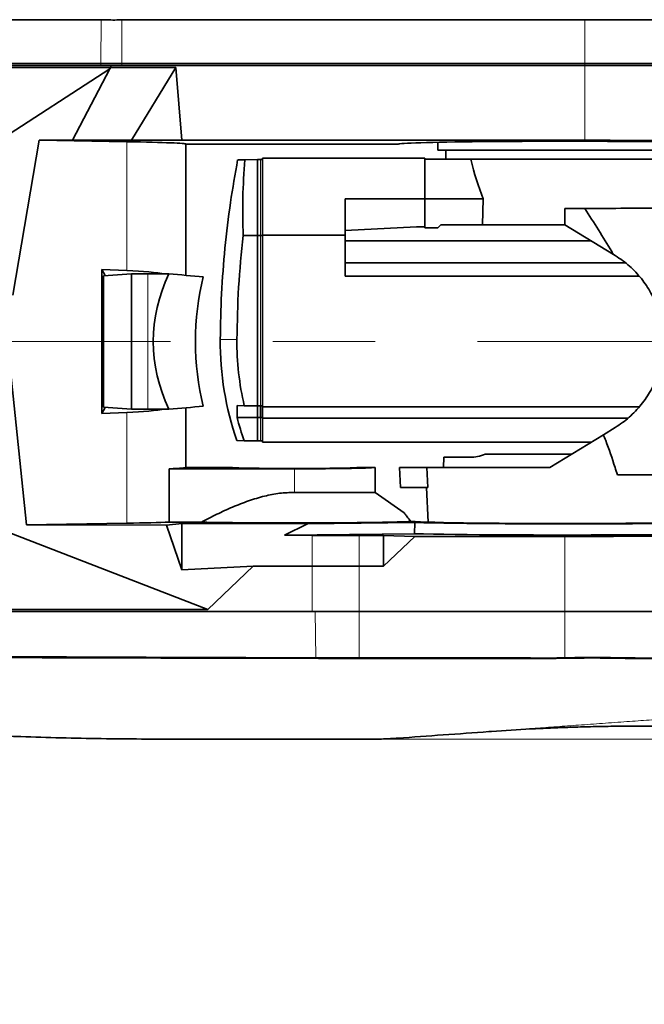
# Model space of a CAD drawing. Header units: millimetres. Extents: x 0 to 12118, y 0 to 8400.
# Tile 74 of 127: x 7997 to 8307, y 1418 to 1907. Entities that reach past the tile are written whole.
import ezdxf

# ---------------------------------------------------------------- set-up
doc = ezdxf.new("R2010")
doc.units = ezdxf.units.MM
doc.header["$LTSCALE"] = 20
doc.linetypes.add('CENTERX2', pattern=[20.32, 12.7, -2.54, 2.54, -2.54])
doc.styles.add('SLDTEXTSTYLE0', font='TXT', dxfattribs={"width": 0.605})
doc.dimstyles.new('SLDDIMSTYLE1', dxfattribs={"dimtxt": 70, "dimasz": 70, "dimexe": 0, "dimexo": 0.0625, "dimgap": 17.5, "dimtad": 1, "dimdec": 1, "dimrnd": 1e-09, "dimzin": 12, "dimdsep": 46, "dimtxsty": 'SLDTEXTSTYLE0', "dimsah": 1, "dimcen": 0.09, "dimadec": 0, "dimazin": 3, "dimtfac": 1, "dimtmove": 0, "dimatfit": 0, "dimfxl": 1, "dimfrac": 2, "dimtolj": 1, "dimtzin": 12, "dimarcsym": 0})
doc.dimstyles.new('SLDDIMSTYLE2', dxfattribs={"dimtxt": 70, "dimasz": 70, "dimexe": 0, "dimexo": 0.0625, "dimgap": 17.5, "dimtad": 1, "dimdec": 1, "dimrnd": 1e-09, "dimzin": 12, "dimdsep": 46, "dimtxsty": 'SLDTEXTSTYLE0', "dimsah": 1, "dimcen": 0.09, "dimadec": 0, "dimazin": 3, "dimtfac": 1, "dimtofl": 0, "dimtmove": 0, "dimatfit": 3, "dimfxl": 1, "dimfrac": 2, "dimtolj": 1, "dimtzin": 12, "dimarcsym": 0})
doc.dimstyles.new('SLDDIMSTYLE9', dxfattribs={"dimtxt": 70, "dimasz": 70, "dimexe": 0, "dimexo": 0.0625, "dimgap": 17.5, "dimtad": 0, "dimtih": 1, "dimtoh": 1, "dimdec": 1, "dimrnd": 1e-09, "dimzin": 12, "dimdsep": 46, "dimtxsty": 'SLDTEXTSTYLE0', "dimsah": 1, "dimcen": 0, "dimadec": 0, "dimazin": 3, "dimtfac": 1, "dimtofl": 0, "dimtmove": 0, "dimatfit": 3, "dimfxl": 1, "dimfrac": 2, "dimtolj": 1, "dimtzin": 12, "dimarcsym": 0})

# ---------------------------------------------------------------- blocks, each defined once
blk = doc.blocks.new('_D_52')
at = {"color": 7, "linetype": 'Continuous', "lineweight": 0}
for p, q in [((7181.99, 2122.19), (7643.47, 2581.32)), ((7643.47, 2581.32), (8689.06, 2581.32)), ((6804.86, 1746.97), (7181.99, 2122.19))]:
    blk.add_line(p, q, dxfattribs=at)
at = {"color": 7, "linetype": 'Continuous', "lineweight": 18}
blk.add_solid([(7181.99, 2122.19), (7238.67, 2164.47), (7224.57, 2178.65)], dxfattribs=at)
at = {"color": 7, "linetype": 'Continuous', "lineweight": 18, "char_height": 70, "attachment_point": 1, "style": 'SLDTEXTSTYLE0'}
for s, insert in [('R532', (7673.47, 2886.42)), ('Smallest circumscribed', (7673.47, 2778.99)), ('radius axis 1 front side.', (7673.47, 2671.56))]:
    blk.add_mtext(s, dxfattribs=dict(at, insert=insert))
blk = doc.blocks.new('_D_54')
at = {"color": 7, "linetype": 'Continuous', "lineweight": 0}
for p, q in [((8629.12, 1939.97), (8629.12, 2146.74)), ((8214.21, 1939.97), (8659.12, 1939.97)), ((8629.12, 1939.97), (8629.12, 1746.97)), ((8482.08, 1746.97), (8659.12, 1746.97))]:
    blk.add_line(p, q, dxfattribs=at)
at = {"color": 7, "linetype": 'Continuous', "lineweight": 18}
for points in [[(8629.12, 1939.97), (8619.12, 1869.97), (8639.12, 1869.97)], [(8629.12, 1746.97), (8639.12, 1816.97), (8619.12, 1816.97)]]:
    blk.add_solid(points, dxfattribs=at)
at = {"color": 7, "linetype": 'Continuous', "lineweight": 18, "insert": (8538.89, 1986.32), "char_height": 70, "attachment_point": 1, "rotation": 90, "style": 'SLDTEXTSTYLE0'}
blk.add_mtext('193', dxfattribs=at)
blk = doc.blocks.new('_D_55')
at = {"color": 7, "linetype": 'Continuous', "lineweight": 0}
for p, q in [((8482.08, 1746.97), (8659.12, 1746.97)), ((8629.12, 1746.97), (8629.12, 1549.47)), ((8174.13, 1549.47), (8659.12, 1549.47)), ((8629.12, 1549.47), (8629.12, 1269.42))]:
    blk.add_line(p, q, dxfattribs=at)
at = {"color": 7, "linetype": 'Continuous', "lineweight": 18}
for points in [[(8629.12, 1746.97), (8619.12, 1676.97), (8639.12, 1676.97)], [(8629.12, 1549.47), (8639.12, 1619.47), (8619.12, 1619.47)]]:
    blk.add_solid(points, dxfattribs=at)
at = {"color": 7, "linetype": 'Continuous', "lineweight": 18, "insert": (8538.89, 1269.42), "char_height": 70, "attachment_point": 1, "rotation": 90, "style": 'SLDTEXTSTYLE0'}
blk.add_mtext('197,5', dxfattribs=at)
blk = doc.blocks.new('_D_56')
at = {"color": 7, "linetype": 'Continuous', "lineweight": 0}
for p, q in [((8482.08, 1746.97), (8799.12, 1746.97)), ((8769.12, 1746.97), (8769.12, 1549.47)), ((8174.13, 1549.47), (8799.12, 1549.47)), ((8769.12, 1549.47), (8769.12, 1002.68))]:
    blk.add_line(p, q, dxfattribs=at)
at = {"color": 7, "linetype": 'Continuous', "lineweight": 18}
for points in [[(8769.12, 1746.97), (8759.12, 1676.97), (8779.12, 1676.97)], [(8769.12, 1549.47), (8779.12, 1619.47), (8759.12, 1619.47)]]:
    blk.add_solid(points, dxfattribs=at)
at = {"color": 7, "linetype": 'Continuous', "lineweight": 18, "char_height": 70, "attachment_point": 1, "rotation": 90, "style": 'SLDTEXTSTYLE0'}
for s, insert in [('(2x M8)', (8678.89, 1189.35)), ('197', (8678.89, 1002.68))]:
    blk.add_mtext(s, dxfattribs=dict(at, insert=insert))
blk = doc.blocks.new('_D_57')
at = {"color": 7, "linetype": 'Continuous', "lineweight": 0}
for p, q in [((8769.12, 1939.97), (8769.12, 2496.36)), ((8167.21, 1939.97), (8799.12, 1939.97)), ((8769.12, 1939.97), (8769.12, 1746.97)), ((8482.08, 1746.97), (8799.12, 1746.97))]:
    blk.add_line(p, q, dxfattribs=at)
at = {"color": 7, "linetype": 'Continuous', "lineweight": 18}
for points in [[(8769.12, 1939.97), (8759.12, 1869.97), (8779.12, 1869.97)], [(8769.12, 1746.97), (8779.12, 1816.97), (8759.12, 1816.97)]]:
    blk.add_solid(points, dxfattribs=at)
at = {"color": 7, "linetype": 'Continuous', "lineweight": 18, "char_height": 70, "attachment_point": 1, "rotation": 90, "style": 'SLDTEXTSTYLE0'}
for s, insert in [('(2x M8)', (8678.89, 2169.99)), ('193', (8678.89, 1983.32))]:
    blk.add_mtext(s, dxfattribs=dict(at, insert=insert))
blk = doc.blocks.new('_D_59')
at = {"color": 7, "linetype": 'Continuous', "lineweight": 0}
for p, q in [((8909.12, 1939.97), (8909.12, 2059.97)), ((8214.21, 1939.97), (8939.12, 1939.97)), ((8909.12, 1939.97), (8909.12, 1549.47)), ((8174.13, 1549.47), (8939.12, 1549.47)), ((8909.12, 1549.47), (8909.12, 1429.47))]:
    blk.add_line(p, q, dxfattribs=at)
at = {"color": 7, "linetype": 'Continuous', "lineweight": 18}
for centre, start, end in [((8855.41, 1757.6), 63.4349, 116.5651), ((8855.41, 1731.84), 243.4349, 296.5651)]:
    blk.add_arc(centre, 120.11, start, end, dxfattribs=at)
for points in [[(8909.12, 1939.97), (8919.12, 2009.97), (8899.12, 2009.97)], [(8909.12, 1549.47), (8899.12, 1479.47), (8919.12, 1479.47)]]:
    blk.add_solid(points, dxfattribs=at)
at = {"color": 7, "linetype": 'Continuous', "lineweight": 18, "insert": (8818.89, 1624.4), "char_height": 70, "attachment_point": 1, "rotation": 90, "style": 'SLDTEXTSTYLE0'}
blk.add_mtext('390,5', dxfattribs=at)

msp = doc.modelspace()

# ---------------------------------------------------------------- linework, layer by layer
at = {"color": 8, "linetype": 'Continuous', "lineweight": 18}
for p, q in [((8037.237189, 1906.673352), (8037.158097, 1884.967397)), ((8047.588898, 1906.659727), (8047.588898, 1884.967397)), ((8277.357397, 1906.674019), (8277.357397, 1884.967397)), ((8037.158097, 1884.967397), (8037.164479, 1883.967397)), ((8047.588898, 1884.967397), (8047.588898, 1883.967397)), ((8277.357397, 1884.967397), (8277.357397, 1883.967397)), ((8277.357397, 1883.967397), (8277.357397, 1846.887454)), ((8050.068075, 1846.201656), (8050.068075, 1782.195747)), ((8116.357397, 1799.662913), (8116.357397, 1837.291214)), ((8116.357397, 1714.993579), (8116.357397, 1799.662913)), ((8060.409805, 1780.533664), (8060.409805, 1713.401129)), ((8104.649486, 1747.967397), (8096.360731, 1747.967397)), ((8050.068075, 1711.739047), (8050.068075, 1656.733137)), ((8116.357397, 1697.643579), (8116.357397, 1709.213806)), ((8133.257397, 1672.07217), (8133.257397, 1683.769194)), ((8141.946783, 1635.467397), (8141.946783, 1650.720004)), ((8165.357397, 1635.467397), (8165.357397, 1650.684632)), ((8267.357397, 1612.967397), (8267.357397, 1650.163328)), ((8141.946783, 1612.967397), (8141.946783, 1635.467397)), ((8165.357397, 1612.967397), (8165.357397, 1635.467397)), ((8143.74097, 1589.889767), (8143.540837, 1612.967397)), ((8165.357397, 1589.84788), (8165.357397, 1612.967397)), ((8267.357397, 1589.887799), (8267.357397, 1612.967397)), ((8143.833341, 1589.481983), (8143.738329, 1589.889752)), ((8165.357397, 1589.452615), (8165.360919, 1589.847849)), ((8267.345515, 1589.887443), (8267.357397, 1589.491778))]:
    msp.add_line(p, q, dxfattribs=at)
at = {"color": 7, "linetype": 'Continuous', "lineweight": 35}
for p, q in [((8041.605315, 1882.44658), (7891.918436, 1785.254023)), ((8042.094125, 1883.967397), (7894.427193, 1883.967397)), ((7894.427193, 1882.967397), (8042.094125, 1882.967397)), ((8037.158097, 1884.967397), (7894.448318, 1884.967397)), ((8023.061745, 1846.980628), (8041.605315, 1882.44658)), ((8047.588898, 1884.967397), (8037.158097, 1884.967397)), ((8042.094125, 1882.967397), (8041.605315, 1882.44658)), ((8042.094125, 1883.967397), (8042.094125, 1882.967397)), ((8277.357397, 1883.967397), (8042.094125, 1883.967397)), ((8042.094125, 1882.967397), (8074.394977, 1882.967397)), ((8277.357397, 1884.967397), (8047.588898, 1884.967397)), ((8052.240375, 1846.980628), (8074.394977, 1882.967397)), ((8074.394977, 1882.967397), (8077.357397, 1846.887454)), ((8387.322476, 1884.967397), (8277.357397, 1884.967397)), ((8387.357397, 1883.967397), (8277.357397, 1883.967397)), ((8006.468857, 1846.962683), (7993.367345, 1770.007132)), ((8023.061745, 1846.980628), (8006.468857, 1846.962683)), ((8006.468857, 1846.962683), (8050.068075, 1846.201656)), ((8023.061745, 1846.980628), (8052.240375, 1846.980628)), ((8077.357397, 1846.887454), (8052.240375, 1846.980628)), ((8277.357397, 1846.887454), (8077.357397, 1846.887454)), ((8079.357397, 1779.836044), (8079.357397, 1844.967397)), ((8079.357397, 1844.967397), (8184.857397, 1844.967397)), ((8204.357397, 1845.897155), (8204.357397, 1841.967397)), ((8330.357397, 1841.967397), (8204.357397, 1841.967397)), ((8208.357397, 1841.967397), (8208.357397, 1837.467397)), ((8108.624537, 1837.208602), (8114.857397, 1837.317397)), ((8114.857397, 1799.668478), (8114.857397, 1837.317397)), ((8114.857397, 1837.317397), (8116.357397, 1837.291214)), ((8117.357397, 1837.291214), (8116.357397, 1837.291214)), ((8117.357397, 1799.784771), (8117.357397, 1837.967397)), ((8197.857397, 1837.967397), (8117.357397, 1837.967397)), ((8197.857397, 1817.753066), (8197.857397, 1837.967397)), ((8218.488708, 1837.467397), (8197.857397, 1837.467397)), ((8326.357397, 1837.467397), (8218.488708, 1837.467397)), ((8197.857397, 1817.753066), (8158.357397, 1817.753066)), ((8158.357397, 1817.753066), (8158.357397, 1799.784771)), ((8226.867824, 1817.767715), (8197.857397, 1817.767715)), ((8197.857397, 1814.507965), (8197.857397, 1817.753066)), ((8197.857397, 1803.467397), (8197.857397, 1814.507965)), ((8226.867824, 1817.767715), (8226.597232, 1804.967397)), ((8267.357397, 1804.967397), (8267.431202, 1812.967992)), ((8267.431202, 1812.967992), (8277.364106, 1813.037265)), ((8205.857397, 1804.967397), (8204.357397, 1803.467397)), ((8226.597232, 1804.967397), (8205.857397, 1804.967397)), ((8267.357397, 1804.967397), (8226.597232, 1804.967397)), ((8267.357397, 1804.967397), (8291.590372, 1790.144999)), ((8107.743634, 1799.642084), (8114.857397, 1799.668478)), ((8114.857397, 1714.967397), (8114.857397, 1799.668478)), ((8114.857397, 1799.668478), (8116.357397, 1799.662913)), ((8117.357397, 1799.662913), (8116.357397, 1799.662913)), ((8158.357397, 1799.784771), (8117.357397, 1799.784771)), ((8117.357397, 1714.467397), (8117.357397, 1799.784771)), ((8158.357397, 1802.10692), (8193.857397, 1803.967397)), ((8158.357397, 1799.784771), (8158.357397, 1779.467397)), ((8197.857397, 1803.967397), (8193.857397, 1803.967397)), ((8197.857397, 1803.467397), (8204.357397, 1803.467397)), ((8280.436509, 1796.967397), (8158.357397, 1796.967397)), ((8291.590372, 1790.144999), (8292.447013, 1789.621024)), ((8297.570004, 1785.967397), (8158.357397, 1785.967397)), ((8037.568781, 1782.753119), (8050.068075, 1782.195747)), ((8037.568781, 1711.181674), (8037.568781, 1782.753119)), ((8037.568781, 1782.753119), (8039.192662, 1779.675109)), ((8052.359103, 1780.533664), (8038.418309, 1779.624615)), ((8052.359103, 1713.401129), (8052.359103, 1780.533664)), ((8060.409805, 1780.533664), (8052.359103, 1780.533664)), ((8070.859027, 1780.533664), (8060.409805, 1780.533664)), ((8038.418309, 1714.310178), (8038.418309, 1779.624615)), ((8304.29648, 1779.467397), (8158.357397, 1779.467397)), ((7992.180052, 1732.542741), (8000.282276, 1655.864123)), ((8037.568781, 1711.181674), (8039.192662, 1714.259684)), ((8037.568781, 1711.181674), (8050.068075, 1711.739047)), ((8052.359103, 1713.401129), (8038.418309, 1714.310178)), ((8060.409805, 1713.401129), (8052.359103, 1713.401129)), ((8070.859027, 1713.401129), (8060.409805, 1713.401129)), ((8079.357397, 1684.467397), (8079.357397, 1714.09875)), ((8104.698392, 1715.144723), (8104.698392, 1709.283931)), ((8108.302455, 1715.081813), (8104.698392, 1715.144723)), ((8108.302455, 1715.081813), (8114.857397, 1714.967397)), ((8114.857397, 1714.967397), (8116.357397, 1714.993579)), ((8114.857397, 1709.201671), (8114.857397, 1714.967397)), ((8117.357397, 1714.993579), (8116.357397, 1714.993579)), ((8116.357397, 1709.213806), (8116.357397, 1714.993579)), ((8304.296307, 1714.467397), (8117.357397, 1714.467397)), ((8117.357397, 1708.970686), (8117.357397, 1714.467397)), ((8104.698392, 1709.283931), (8114.857397, 1709.201671)), ((8114.857397, 1709.201671), (8116.357397, 1709.213806)), ((8114.857397, 1697.617397), (8114.857397, 1709.201671)), ((8117.357397, 1709.213806), (8116.357397, 1709.213806)), ((8298.823713, 1708.970686), (8117.357397, 1708.970686)), ((8117.357397, 1696.967397), (8117.357397, 1708.970686)), ((8286.552901, 1700.708563), (8292.447013, 1704.313769)), ((8108.302455, 1697.731813), (8104.645936, 1697.795638)), ((8108.302455, 1697.731813), (8114.857397, 1697.617397)), ((8114.857397, 1697.617397), (8116.357397, 1697.643579)), ((8117.357397, 1697.643579), (8116.357397, 1697.643579)), ((8117.357397, 1696.967397), (8280.436509, 1696.967397)), ((8286.552901, 1700.708563), (8260.000397, 1684.467397)), ((8207.383601, 1689.467397), (8207.121562, 1684.467397)), ((8220.553485, 1689.467397), (8207.383601, 1689.467397)), ((8227.943155, 1690.967397), (8270.627175, 1690.967397)), ((8071.008911, 1683.769194), (8071.008911, 1657.269194)), ((8071.008911, 1683.769194), (8133.257397, 1683.769194)), ((8101.721499, 1684.467397), (8079.357397, 1684.467397)), ((8173.257397, 1684.467397), (8164.793296, 1684.467397)), ((8173.257397, 1672.07217), (8173.257397, 1684.467397)), ((8185.881475, 1674.467397), (8185.357397, 1684.467397)), ((8185.357397, 1684.467397), (8198.906947, 1684.467397)), ((8199.361534, 1674.467397), (8198.906947, 1684.467397)), ((8198.906947, 1684.467397), (8260.000397, 1684.467397)), ((7921.847726, 1678.870945), (8090.206861, 1613.967397)), ((8185.881475, 1674.467397), (8199.361534, 1674.467397)), ((8198.704426, 1674.467397), (8199.60546, 1657.274651)), ((8133.257397, 1672.07217), (8173.257397, 1672.07217)), ((8187.719569, 1661.945649), (8173.257397, 1672.07217)), ((8187.717709, 1661.942993), (8187.995278, 1661.467397)), ((8050.068075, 1656.733137), (8000.282276, 1655.864123)), ((8069.70041, 1655.789693), (8000.282276, 1655.864123)), ((8069.70041, 1655.789693), (8077.357397, 1656.61166)), ((8077.357397, 1633.643474), (8069.70041, 1655.789693)), ((8071.008911, 1657.269194), (8087.016697, 1657.269194)), ((8077.357397, 1633.643474), (8077.357397, 1656.61166)), ((8139.695858, 1656.421954), (8077.357397, 1656.61166)), ((8139.695858, 1656.421954), (8128.308489, 1650.761508)), ((8193.041879, 1657.076417), (8139.695858, 1656.421954)), ((8193.041879, 1657.076417), (8192.79981, 1651.552704)), ((8128.308489, 1650.761508), (8192.79981, 1651.552704)), ((8128.308489, 1650.761508), (8141.946783, 1650.720004)), ((8165.357397, 1650.684632), (8177.357397, 1650.684632)), ((8177.357397, 1635.467397), (8177.357397, 1650.684632)), ((8177.357397, 1650.684632), (8192.962422, 1650.163328)), ((8177.357397, 1635.467397), (8192.962422, 1650.163328)), ((8192.962422, 1650.163328), (8267.357397, 1650.163328)), ((8077.357397, 1633.643474), (8112.782529, 1635.467397)), ((8112.782529, 1635.467397), (8090.206861, 1613.967397)), ((8112.782529, 1635.467397), (8141.946783, 1635.467397)), ((8165.357397, 1635.467397), (8177.357397, 1635.467397)), ((8090.206861, 1613.967397), (7925.984288, 1613.967397)), ((8141.946783, 1612.967397), (7925.984288, 1612.967397)), ((8165.357397, 1612.967397), (8141.946783, 1612.967397)), ((8267.357397, 1612.967397), (8165.357397, 1612.967397)), ((8399.357397, 1612.967397), (8267.357397, 1612.967397)), ((8143.738329, 1589.889752), (8143.74097, 1589.889767)), ((8165.357397, 1589.84788), (8165.360919, 1589.847849)), ((8267.345515, 1589.887443), (8267.357397, 1589.887799)), ((8077.037411, 1549.467397), (8060.337974, 1549.467397))]:
    msp.add_line(p, q, dxfattribs=at)
at = {"color": 7, "linetype": 'CENTERX2', "lineweight": 18}
msp.add_line((8478.081198, 1746.967397), (7754.798267, 1746.967397), dxfattribs=at)
at = {"color": 7, "linetype": 'Continuous', "lineweight": 35, "flags": 128}
for points in [[(8037.237189, 1906.673352), (8009.705454, 1906.700789), (7952.116671, 1906.752817), (7894.527895, 1906.806464)], [(8277.357397, 1906.674019), (8120.620996, 1906.674019), (8084.104947, 1906.674019), (8065.846923, 1906.674019), (8047.588898, 1906.659727)]]:
    msp.add_lwpolyline(points, dxfattribs=at)
at = {"color": 7, "linetype": 'Continuous', "lineweight": 35}
for centre, radius, start, end in [((8246.357397, 1746.967397), 150, 179.61802531, 199.13600962), ((8245.498147, 1746.967353), 140.852211, 179.59319927, 193.08379628), ((8245.797629, 1746.966226), 146.044343, 194.95258139, 199.70148217)]:
    msp.add_arc(centre, radius, start, end, dxfattribs=at)
for centre, major_axis, ratio, start_param, end_param in [((7979.357397, 1844.967397), (100, 0), 0.0174550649, 0, 0.7853981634), ((8267.357397, 1844.967397), (82.5, 0), 0.0174550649, 0, 3.1415926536), ((8277.357397, 1844.967397), (110, 0), 0.0174550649, 0.6628351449, 1.5707963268), ((8267.357397, 1897.43019), (0, 121.377872), 0.4421334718, 2.0875007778, 2.2867244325), ((7979.357397, 1770.872331), (99.998226, 5.838116), 0.1020206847, 0.4450454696, 0.7794420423), ((8196.631784, 1746.967397), (133.519242, 0), 0.7489557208, 2.7992840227, 3.4839012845), ((8621.317594, 1746.967397), (1272.241501, -99.454477), 0.0081989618, 4.2655796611, 4.2804523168), ((8157.251551, 1746.967397), (0, 100), 0.7316044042, 1.2433603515, 1.8982323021), ((7979.357397, 1723.062462), (99.998226, -5.838116), 0.1020206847, 5.5037432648, 5.8381398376), ((8621.317594, 1746.967397), (1272.241501, 99.454477), 0.0081989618, 2.0027329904, 2.0176056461), ((7979.357397, 1684.467397), (100, 0), 0.0174550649, 5.8716684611, 6.2831853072), ((8133.257397, 1684.469971), (31.536243, 0), 0.0174552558, 3.1462697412, 6.2785082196), ((8133.257397, 1684.467397), (40, 0), 0.0174550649, 4.7123889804, 6.2831853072), ((8133.257397, 1657.94121), (60.1624, 0), 0.017460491, 3.8357422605, 5.9960476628), ((8267.357397, 1657.973822), (78.706632, 0), 0.0174552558, 3.3842506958, 6.2785082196), ((8267.357397, 1657.962561), (90.000426, 0), 0.0174551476, 3.7409043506, 6.2862631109), ((7979.357397, 1657.967397), (100, 0), 0.0174550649, 5.4977871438, 5.8716684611), ((8267.357397, 1652.462509), (90.970229, 0), 0.0174551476, 3.7517074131, 6.2862631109), ((8267.357397, 1652.467397), (132, 0), 0.0174550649, 4.7123889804, 5.6846163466)]:
    msp.add_ellipse(centre, major_axis=major_axis, ratio=ratio, start_param=start_param, end_param=end_param, dxfattribs=at)
for points, knots in [([(8047.588898, 1906.659727), (8046.726193, 1906.648969), (8043.269507, 1906.605863), (8039.823304, 1906.644418), (8037.237189, 1906.673352)], [0, 0, 0, 0, 0.2495757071, 1, 1, 1, 1]), ([(8386.478308, 1906.763698), (8386.473601, 1906.763669), (8386.462138, 1906.7636), (8385.531297, 1906.762919), (8383.844888, 1906.761754), (8381.392872, 1906.758807), (8378.174958, 1906.756724), (8374.232486, 1906.752188), (8369.632755, 1906.748941), (8364.40144, 1906.743681), (8358.484612, 1906.738715), (8351.993767, 1906.733229), (8345.021289, 1906.726825), (8337.594608, 1906.721399), (8329.647653, 1906.713888), (8321.339934, 1906.708023), (8312.781019, 1906.700599), (8303.996415, 1906.694105), (8294.915449, 1906.68718), (8285.988525, 1906.679922), (8280.110287, 1906.675902), (8277.357397, 1906.674019)], [0, 0, 0, 0, 0.0380758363, 0.0927386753, 0.1454811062, 0.1985897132, 0.2528532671, 0.3075158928, 0.3602591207, 0.4133685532, 0.467633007, 0.522296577, 0.5750395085, 0.6281486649, 0.6824128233, 0.7370761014, 0.7898181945, 0.84292648, 0.8971897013, 0.9518519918, 1, 1, 1, 1]), ([(8105.012701, 1837.161925), (8103.761953, 1830.102779), (8101.188428, 1815.577967), (8098.585696, 1793.391041), (8096.807595, 1770.709045), (8096.509685, 1755.547946), (8096.360731, 1747.967397)], [0, 0, 0, 0, 0.23964937, 0.49309958, 0.74654979, 1, 1, 1, 1]), ([(8108.624537, 1837.208602), (8107.828938, 1837.194714), (8106.232219, 1837.166844), (8105.103675, 1837.147145), (8105.101946, 1837.147115), (8105.101245, 1837.147102)], [0, 0, 0, 0, 0.3714430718, 0.7454631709, 1, 1, 1, 1]), ([(8107.743634, 1799.642084), (8107.578872, 1805.89545), (8107.248738, 1818.425375), (8108.165372, 1830.939804), (8108.624537, 1837.208602)], [0, 0, 0, 0, 0.4990744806, 1, 1, 1, 1]), ([(8277.364106, 1813.037265), (8284.17636, 1813.069723), (8296.342625, 1813.127692), (8308.548452, 1813.112874), (8313.919874, 1813.106352)], [0, 0, 0, 0, 0.5599297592, 1, 1, 1, 1]), ([(8277.364106, 1813.037265), (8281.864792, 1805.931112), (8286.669767, 1798.344517), (8291.297318, 1790.633333), (8291.590372, 1790.144999)], [0, 0, 0, 0, 0.9366720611, 1, 1, 1, 1]), ([(8107.743634, 1799.642084), (8106.886656, 1791.062233), (8105.170289, 1773.87839), (8104.823249, 1756.61248), (8104.649486, 1747.967397)], [0, 0, 0, 0, 0.4992975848, 1, 1, 1, 1]), ([(8313.574985, 1763.414263), (8313.084603, 1764.719264), (8312.10384, 1767.329266), (8310.208132, 1771.10688), (8308.000088, 1774.754419), (8305.463828, 1778.221069), (8302.646623, 1781.45289), (8299.535805, 1784.451603), (8296.153253, 1787.221322), (8293.682423, 1788.821125), (8292.447013, 1789.621024)], [0, 0, 0, 0, 0.1220096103, 0.2440191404, 0.3694407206, 0.4948618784, 0.6193063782, 0.7437502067, 0.8718756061, 1, 1, 1, 1]), ([(8292.447013, 1704.313769), (8293.638836, 1705.083889), (8296.02249, 1706.624134), (8299.360573, 1709.330004), (8302.494577, 1712.318765), (8305.345279, 1715.565799), (8307.877746, 1719.002235), (8310.100828, 1722.632175), (8312.047191, 1726.465567), (8313.06572, 1729.168876), (8313.574985, 1730.52053)], [0, 0, 0, 0, 0.1235337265, 0.2470683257, 0.3742118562, 0.5013561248, 0.6242696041, 0.74718348, 0.8735916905, 1, 1, 1, 1]), ([(8286.552901, 1700.708563), (8286.938505, 1699.732496), (8289.053174, 1694.379694), (8291.344569, 1687.739771), (8293.11277, 1682.04393), (8293.489271, 1680.831122)], [0, 0, 0, 0, 0.1493175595, 0.8188653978, 1, 1, 1, 1]), ([(8227.943155, 1690.967397), (8226.653476, 1690.550192), (8224.042385, 1689.705517), (8221.725836, 1689.54741), (8220.553485, 1689.467397)], [0, 0, 0, 0, 0.4939234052, 1, 1, 1, 1]), ([(8293.489271, 1680.831122), (8297.299689, 1680.824518), (8304.104568, 1680.812724), (8310.920534, 1680.823638), (8313.919874, 1680.828441)], [0, 0, 0, 0, 0.55995386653, 1, 1, 1, 1]), ([(8133.257397, 1672.07217), (8130.773356, 1671.977103), (8125.767323, 1671.785518), (8118.088324, 1670.257145), (8110.287137, 1667.907203), (8102.397099, 1664.789268), (8094.63422, 1661.222973), (8089.557491, 1658.587961), (8087.016697, 1657.269194)], [0, 0, 0, 0, 0.1519119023, 0.3061446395, 0.4774381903, 0.650018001, 0.8248414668, 1, 1, 1, 1]), ([(8187.995278, 1661.467397), (8188.331443, 1661.016883), (8189.013038, 1660.103441), (8190.302939, 1658.471016), (8190.956655, 1657.64371)], [0, 0, 0, 0, 0.4932041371, 1, 1, 1, 1]), ([(8165.357397, 1650.684632), (8161.448401, 1650.686105), (8153.601121, 1650.689061), (8145.841216, 1650.709664), (8141.946783, 1650.720004)], [0, 0, 0, 0, 0.4981338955, 1, 1, 1, 1]), ([(8165.357397, 1635.467397), (8161.448882, 1635.467397), (8153.604538, 1635.467397), (8145.841711, 1635.467397), (8141.946783, 1635.467397)], [0, 0, 0, 0, 0.4982589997, 1, 1, 1, 1]), ([(7926.268688, 1590.63249), (7932.85004, 1590.657713), (7946.011962, 1590.708156), (7965.755731, 1590.529449), (8005.239389, 1590.396277), (8051.354775, 1590.173877), (8097.495499, 1590.005637), (8123.919908, 1589.949711), (8137.132189, 1589.909738), (8143.738329, 1589.889752)], [0, 0, 0, 0, 0.0907946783, 0.181578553, 0.2723574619, 0.635472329, 0.8177361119, 0.9088680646, 1, 1, 1, 1]), ([(8143.74097, 1589.889767), (8147.312054, 1589.871346), (8152.679908, 1589.843657), (8159.908469, 1589.864647), (8163.540036, 1589.853472), (8165.357397, 1589.84788)], [0, 0, 0, 0, 0.4982158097, 0.7488899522, 1, 1, 1, 1]), ([(8165.360919, 1589.847849), (8172.031156, 1589.848853), (8185.371379, 1589.850861), (8205.381605, 1589.858432), (8225.713838, 1589.816617), (8242.872505, 1589.944266), (8256.85701, 1589.719888), (8263.849221, 1589.83159), (8267.345515, 1589.887443)], [0, 0, 0, 0, 0.1962112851, 0.3924152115, 0.5886189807, 0.7943049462, 0.8971469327, 1, 1, 1, 1]), ([(8267.357397, 1589.887799), (8270.720454, 1589.958937), (8277.469078, 1590.101689), (8287.522209, 1590.035681), (8297.489951, 1589.855255), (8307.316543, 1589.772156), (8317.000339, 1589.851009), (8326.562217, 1589.853794), (8335.921889, 1589.832322), (8344.929123, 1589.837935), (8353.415872, 1589.839411), (8361.360989, 1589.832888), (8368.730297, 1589.834409), (8375.350024, 1589.837509), (8381.156679, 1589.830628), (8386.156592, 1589.830846), (8390.369339, 1589.830612), (8393.675705, 1589.829529), (8396.088826, 1589.83047), (8397.50443, 1589.828095), (8398.109497, 1589.829128), (8397.955725, 1589.829288), (8397.940363, 1589.829304)], [0, 0, 0, 0, 0.049176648, 0.0986824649, 0.1478539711, 0.1976282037, 0.2477117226, 0.2984221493, 0.3512242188, 0.4043934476, 0.4571230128, 0.5102187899, 0.5644687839, 0.6191175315, 0.6718521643, 0.7249528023, 0.7792078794, 0.8338619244, 0.886604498, 0.9397133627, 0.9939772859, 1, 1, 1, 1]), ([(8077.357397, 1549.467397), (8064.014435, 1549.527066), (8037.328449, 1549.646406), (8001.01023, 1550.5484), (7973.225721, 1551.648329), (7956.374626, 1552.519852), (7946.747507, 1553.081733), (7940.449168, 1553.479396), (7935.066323, 1553.84161), (7930.618654, 1554.155687), (7926.190955, 1554.483851), (7921.890888, 1554.818377), (7917.75982, 1555.155154), (7913.80793, 1555.492183), (7910.007841, 1555.830975), (7906.434871, 1556.16363), (7903.123934, 1556.484775), (7900.084827, 1556.791083), (7897.308814, 1557.081206), (7894.862592, 1557.345612), (7892.767945, 1557.578797), (7891.020958, 1557.778275), (7889.616419, 1557.942123), (7888.579952, 1558.065123), (7887.959097, 1558.139635), (7887.689521, 1558.172191), (7887.746224, 1558.165349), (7887.756441, 1558.164117)], [0, 0, 0, 0, 0.1811701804, 0.362341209, 0.4932470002, 0.5587143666, 0.5914486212, 0.6241908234, 0.6443954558, 0.6647555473, 0.6855621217, 0.7065155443, 0.7267247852, 0.7470727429, 0.7678577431, 0.7887930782, 0.8091647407, 0.829678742, 0.8506410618, 0.8717575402, 0.892097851, 0.9125794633, 0.933504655, 0.9545823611, 0.974965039, 0.9954891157, 1, 1, 1, 1]), ([(8231.093294, 1553.357405), (8237.547793, 1553.790094), (8247.244006, 1554.440098), (8260.253849, 1555.05522), (8268.48951, 1555.371306), (8275.1317, 1555.57482), (8280.193462, 1555.704816), (8285.238019, 1555.808564), (8290.865795, 1555.895749), (8296.99821, 1555.956361), (8301.186462, 1555.9637), (8303.295591, 1555.967397)], [0, 0, 0, 0, 0.2645715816, 0.3974502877, 0.5301994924, 0.5979061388, 0.6655840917, 0.7352966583, 0.8050227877, 0.9018129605, 1, 1, 1, 1]), ([(8303.295591, 1555.967397), (8304.930199, 1555.967397), (8308.210783, 1555.967397), (8312.756879, 1555.967397), (8316.985129, 1555.967397), (8320.878341, 1555.967397), (8324.421703, 1555.967397), (8327.548977, 1555.967397), (8330.210115, 1555.967397), (8332.431032, 1555.967397), (8334.196591, 1555.967397), (8335.487048, 1555.967397), (8336.220518, 1555.967397), (8336.529616, 1555.967397), (8336.448114, 1555.967397), (8336.441236, 1555.967397)], [0, 0, 0, 0, 0.0822604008, 0.1650929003, 0.2468306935, 0.3285695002, 0.4126754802, 0.4967802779, 0.5785911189, 0.6604030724, 0.7445872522, 0.8287714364, 0.9106139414, 0.9924564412, 1, 1, 1, 1]), ([(8170.127733, 1549.467397), (8171.3317, 1549.47362), (8173.743029, 1549.486084), (8177.360797, 1549.588835), (8180.977547, 1549.747934), (8183.370268, 1549.908838), (8184.568192, 1549.989395)], [0, 0, 0, 0, 0.2482799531, 0.4972596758, 0.7483014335, 1, 1, 1, 1]), ([(8184.568192, 1549.989395), (8199.58732, 1551.076648), (8215.083073, 1552.198405), (8230.61554, 1553.322819), (8231.093294, 1553.357405)], [0, 0, 0, 0, 0.9692415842, 1, 1, 1, 1]), ([(8077.357397, 1549.467397), (8090.699805, 1549.467397), (8117.384621, 1549.467397), (8148.307884, 1549.467397), (8165.88907, 1549.467397), (8170.127733, 1549.467397)], [0, 0, 0, 0, 0.4314657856, 0.8629316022, 1, 1, 1, 1])]:
    msp.add_open_spline(points, degree=3, knots=knots, dxfattribs=at)
at = {"color": 8, "linetype": 'Continuous', "lineweight": 18}
for points, knots in [([(7926.352889, 1589.999737), (7935.414398, 1590.026519), (7953.537392, 1590.080083), (7980.722938, 1589.874838), (8007.908027, 1589.812466), (8038.113712, 1589.721707), (8071.339932, 1589.631776), (8107.586687, 1589.543685), (8131.751123, 1589.50255), (8143.833341, 1589.481983)], [0, 0, 0, 0, 0.1250005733, 0.2500008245, 0.3750007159, 0.5000005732, 0.6666670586, 0.8333335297, 1, 1, 1, 1]), ([(8165.357397, 1589.452615), (8173.857401, 1589.456764), (8190.85741, 1589.465064), (8213.524086, 1589.440037), (8233.357428, 1589.477088), (8250.357456, 1589.41683), (8261.690749, 1589.466795), (8267.357397, 1589.491778)], [0, 0, 0, 0, 0.249999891, 0.4999997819, 0.6666662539, 0.8333330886, 1, 1, 1, 1]), ([(8267.357397, 1589.491778), (8271.627108, 1589.572103), (8280.14145, 1589.732281), (8292.793297, 1589.545956), (8305.203383, 1589.358813), (8317.247613, 1589.46634), (8328.796357, 1589.457062), (8339.756041, 1589.436926), (8350.027979, 1589.451221), (8359.493468, 1589.440799), (8368.069806, 1589.445234), (8375.683688, 1589.445568), (8382.258257, 1589.440832), (8387.71641, 1589.441137), (8392.017787, 1589.439274), (8395.158645, 1589.44024), (8396.915461, 1589.440156), (8397.637033, 1589.439328), (8397.428685, 1589.439509), (8397.427518, 1589.43951)], [0, 0, 0, 0, 0.0626947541, 0.1250212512, 0.1875955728, 0.2503584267, 0.312622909, 0.3749586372, 0.4377855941, 0.5001727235, 0.5623824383, 0.6250159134, 0.687664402, 0.7498865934, 0.8122593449, 0.8750868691, 0.937419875, 0.9996495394, 1, 1, 1, 1]), ([(8231.093294, 1553.357405), (8238.270574, 1553.876977), (8249.036306, 1554.656322), (8261.584244, 1555.564682), (8268.80438, 1556.087357), (8274.404125, 1556.492729), (8280.194773, 1556.911922), (8286.180251, 1557.345218), (8292.182523, 1557.77973), (8298.075057, 1558.206297), (8303.786437, 1558.619751), (8309.307678, 1559.019441), (8314.678527, 1559.408243), (8319.792665, 1559.778462), (8324.58924, 1560.125692), (8329.061502, 1560.449445), (8333.223945, 1560.750769), (8336.965256, 1561.021607), (8340.252961, 1561.259608), (8343.080074, 1561.464266), (8345.481747, 1561.638126), (8347.377933, 1561.775394), (8348.78451, 1561.877217), (8349.658247, 1561.940468), (8350.05742, 1561.969365), (8349.99033, 1561.964508), (8349.974492, 1561.963362)], [0, 0, 0, 0, 0.1368318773, 0.205244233, 0.2394924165, 0.2738042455, 0.3108297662, 0.3481207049, 0.3862482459, 0.4246517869, 0.4616796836, 0.4989617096, 0.5370408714, 0.5753948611, 0.6126819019, 0.6502344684, 0.6886204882, 0.7272936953, 0.7641859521, 0.8016153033, 0.8393155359, 0.8775770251, 0.9141031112, 0.9511527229, 0.9884685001, 1, 1, 1, 1])]:
    msp.add_open_spline(points, degree=3, knots=knots, dxfattribs=at)
msp.add_open_spline([(8143.833341, 1589.481983), (8147.402061, 1589.471037), (8154.539503, 1589.449147), (8161.751432, 1589.451459), (8165.357397, 1589.452615)], degree=3, dxfattribs=at)

# ---------------------------------------------------------------- dimensions: what is measured, and where the dimension line sits
at = {"color": 7, "linetype": 'Continuous', "lineweight": 18}
dim = msp.add_radius_dim(center=(6804.857394, 1746.967397), mpoint=(7181.994987, 2122.188979), text='<>\\PSmallest circumscribed \\Pradius axis 1 front side.', dimstyle='SLDDIMSTYLE9', dxfattribs=at)
dim.commit()
dim.dimension.update_dxf_attribs({"geometry": '_D_52', "text_midpoint": (8181.263544, 2742.467169), "dimtype": 164})
for base, p1, p2, text, dimstyle, picture, middle in [((8769.121174, 1746.967397), (8163.207397, 1939.967397), (8478.081198, 1746.967397), '<> (2x M8)', 'SLDDIMSTYLE2', '_D_57', (8769.121174, 2239.841145)), ((8909.121174, 1549.467397), (8210.207136, 1939.967397), (8170.127733, 1549.467397), '(<>)', 'SLDDIMSTYLE1', '_D_59', (8909.121174, 1744.717397)), ((8769.121174, 1549.467397), (8478.081198, 1746.967397), (8170.127733, 1549.467397), '<> (2x M8)', 'SLDDIMSTYLE2', '_D_56', (8769.121174, 1259.202304))]:
    dim = msp.add_linear_dim(base=base, p1=p1, p2=p2, angle=90, text=text, dimstyle=dimstyle, dxfattribs=at)
    dim.commit()
    dim.dimension.update_dxf_attribs({"geometry": picture, "text_midpoint": middle, "dimtype": 160})
for base, p1, p2, picture, middle in [((8629.121174, 1746.967397), (8210.207136, 1939.967397), (8478.081198, 1746.967397), '_D_54', (8629.121174, 2066.530693)), ((8629.121174, 1549.467397), (8478.081198, 1746.967397), (8170.127733, 1549.467397), '_D_55', (8629.121174, 1389.731246))]:
    dim = msp.add_linear_dim(base=base, p1=p1, p2=p2, angle=90, dimstyle='SLDDIMSTYLE2', dxfattribs=at)
    dim.commit()
    dim.dimension.update_dxf_attribs({"geometry": picture, "text_midpoint": middle, "dimtype": 160})

doc.saveas('drawing.dxf')
